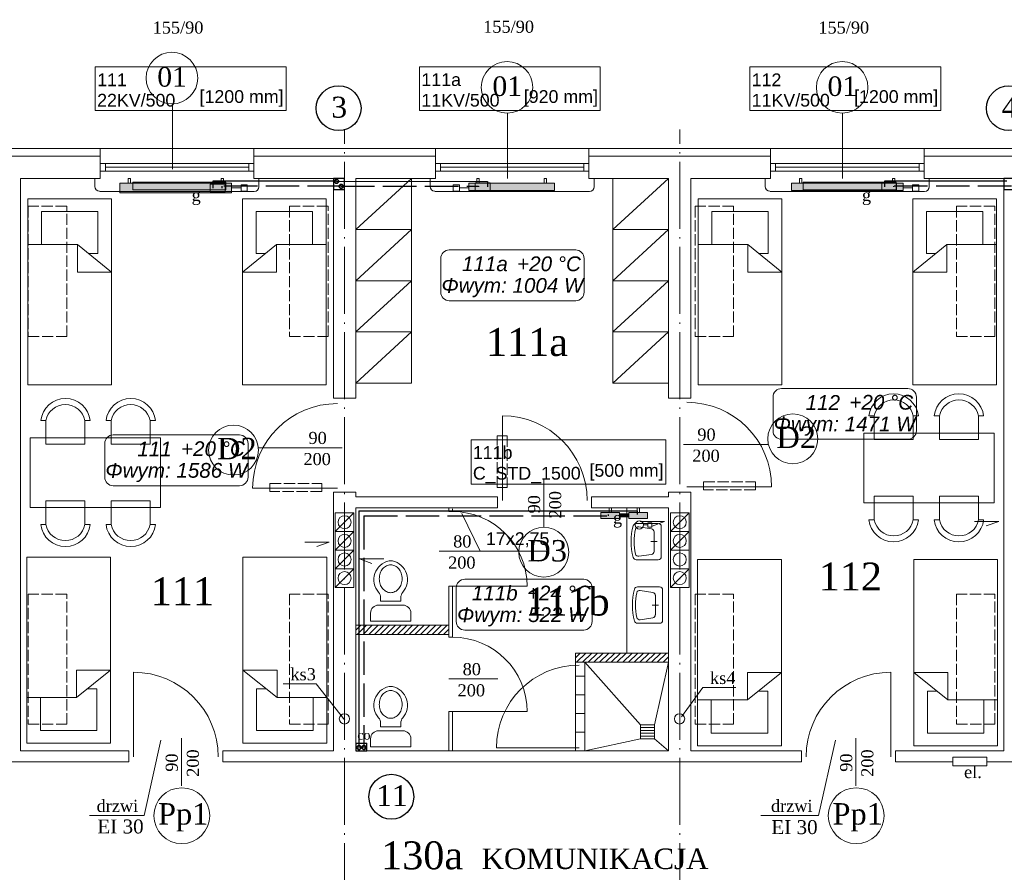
# Model space of a CAD drawing. Extents: x 30119 to 43932, y 4093 to 9351.
# Tile 5 of 12: x 35115 to 36173, y 5185 to 6102. Entities that reach past the tile are written whole.
import ezdxf
from ezdxf.enums import TextEntityAlignment as Align
from ezdxf.lldxf.tags import DXFTag

# ---------------------------------------------------------------- set-up
doc = ezdxf.new("R2010")
doc.units = 0
doc.header["$MEASUREMENT"] = 0
doc.linetypes.add('ACAD_ISO02W100', pattern=[15, 12, -3])
doc.linetypes.add('ACAD_ISO04W100', pattern=[30.5, 24, -3, 0.5, -3])
doc.layers.get('0').update_dxf_attribs({"color": 8, "linetype": 'CONTINUOUS', "lineweight": 9})
doc.layers.add('#co', color=8, linetype='ACAD_ISO04W100')
for name, color, linetype, lineweight in [('#SZACHT', 4, 'CONTINUOUS', 30), ('#woda opis', 7, 'CONTINUOUS', 35), ('CIENKIE', 8, 'CONTINUOUS', 9), ('IS_Armatura_podłączeniowa_grz._dolnozas.', 7, 'SOLID', 18), ('IS_Armatura_Therm', 7, 'SOLID', 18), ('IS_Grzejniki_Plan_rzut', 7, 'SOLID', 18), ('IS_podkład', 8, 'CONTINUOUS', 9), ('IS_powrot', 5, 'ACAD_ISO02W100', 25), ('IS_Text_Konstrukcji', 7, 'CONTINUOUS', 18), ('IS_Text_Odbiornikow_Therm', 7, 'CONTINUOUS', 18), ('IS_zasilanie', 1, 'SOLID', 25), ('NAPIS', 8, 'CONTINUOUS', 9), ('OSIE', 8, 'ACAD_ISO04W100', 9), ('PRZERYW', 8, 'ACAD_ISO02W100', 9), ('SCIANY', 8, 'CONTINUOUS', 9), ('urzadzenia', 8, 'CONTINUOUS', 9), ('URZĄDZENIA', 8, 'CONTINUOUS', 9)]:
    doc.layers.add(name, color=color, linetype=linetype, lineweight=lineweight)
doc.styles.add('NEWROMAN', font='times.ttf')
doc.styles.get("Standard").update_dxf_attribs({"font": 'arial.ttf'})
tags = doc.linetypes.add('SOLID', pattern=[10, 10, 0]).pattern_tags.tags
tags[6:7] = [DXFTag(74, 4), DXFTag(75, 0), DXFTag(340, '0'), DXFTag(46, 0.0), DXFTag(50, 0.0), DXFTag(44, 0.0), DXFTag(45, 0.0)]
tags[4:5] = [DXFTag(74, 4), DXFTag(75, 0), DXFTag(340, '0'), DXFTag(46, 0.0), DXFTag(50, 0.0), DXFTag(44, 0.0), DXFTag(45, 0.0)]

# ---------------------------------------------------------------- blocks, each defined once
blk = doc.blocks.new('A$C783649DA')
at = {"layer": 'CIENKIE', "ltscale": 3}
for p, q in [((-2481.4, 382), (-2516.8, 382)), ((-2450.5, 342.9), (-2481.4, 382)), ((-2066.1, 378), (-2088.9, 346.3)), ((-2030.7, 378), (-2066.1, 378))]:
    blk.add_line(p, q, dxfattribs=at)
for centre in [(-2451.1, 344.2), (-2091.1, 344.2)]:
    blk.add_circle(centre, 5.5, dxfattribs=at)
at = {"layer": 'NAPIS', "lineweight": 25, "ltscale": 3, "style": 'NEWROMAN'}
for s, p in [('ks3', (-2509.1, 385.7)), ('ks4', (-2058.4, 381.7))]:
    blk.add_text(s, height=13, dxfattribs=at).set_placement(p)
blk = doc.blocks.new('R056')
for p, q in [((-0.332, 0.998), (0.335, 0.998)), ((-0.332, 0.865), (-0.332, 0.998)), ((0.335, 0.998), (0.335, 0.865)), ((0.201, 0.732), (-0.199, 0.732)), ((-0.165, 0.67), (0.001, 0.67)), ((-0.165, 0.67), (-0.165, 0.607)), ((0.168, 0.67), (0.001, 0.67)), ((0.168, 0.67), (0.168, 0.607))]:
    blk.add_line(p, q)
blk.add_lwpolyline([(0.001, 0.067, 0.117514), (0.071, 0.083, 0.104443), (0.135, 0.134, 0.090071), (0.175, 0.207, 0.08201), (0.19, 0.297, 0.08201), (0.175, 0.387, 0.090071), (0.135, 0.459, 0.104443), (0.071, 0.51, 0.117514), (0.001, 0.527, 0.117514), (-0.069, 0.51, 0.104443), (-0.132, 0.459, 0.090071), (-0.172, 0.387, 0.08201), (-0.187, 0.297, 0.08201), (-0.172, 0.207, 0.090071), (-0.132, 0.134, 0.104443), (-0.069, 0.083, 0.117514)], format="xyb", close=True)
for centre, radius, start, end in [((-0.199, 0.865), 0.133, 180, 270), ((0.201, 0.865), 0.133, 270, 0), ((0.038, 0.311), 0.315, 138.639, 258.4219), ((-0.299, 0.607), 0.133, 318.639, 0), ((-0.035, 0.311), 0.315, 281.5781, 41.361), ((0.301, 0.607), 0.133, 180, 221.361), ((0.001, 0.133), 0.133, 258.4219, 281.5781)]:
    blk.add_arc(centre, radius, start, end)
blk = doc.blocks.new('R053')
for p, q in [((0, 0.608), (0, 0)), ((0.917, 0.692), (0.083, 0.692)), ((0.5, 0.575), (0.5, 0.408)), ((1, 0), (1, 0.608)), ((0.095, 0.075), (0.149, 0.421)), ((0.769, 0.492), (0.231, 0.492)), ((0.905, 0.075), (0.851, 0.421))]:
    blk.add_line(p, q)
for centre, radius, start, end in [((0.083, 0.608), 0.0833, 90, 180), ((0.917, 0.608), 0.0833, 0, 90), ((0.231, 0.408), 0.0833, 90, 171.1953), ((0.769, 0.408), 0.0833, 8.8047, 90), ((0.083, 0), 0.0833, 180, 254.047), ((0.177, 0.062), 0.0833, 171.1953, 256.9798), ((0.823, 0.062), 0.0833, 283.0202, 8.8047), ((0.5, 1.458), 1.599, 254.047, 285.953), ((0.5, 1.458), 1.516, 256.9798, 283.0202), ((0.917, 0), 0.0833, 285.953, 0)]:
    blk.add_arc(centre, radius, start, end)
blk = doc.blocks.new('E3')
at = {"layer": 'urzadzenia', "ltscale": 3}
h = blk.add_hatch(dxfattribs=at)
h.set_pattern_fill('ANSI31', color=256, scale=35, style=0)
h.set_pattern_definition([(45, (-25814.2815, -10257.614), (-3.0935922, 3.0935922), [])])
h.paths.add_polyline_path([(387, -480), (387, -490), (487, -490), (487, -480)])
at = {"layer": 'URZĄDZENIA', "ltscale": 3}
h = blk.add_hatch(dxfattribs=at)
h.set_pattern_fill('ANSI31', color=256, scale=35, style=0)
h.set_pattern_definition([(45, (-26095.333, -2247.416), (-3.0935922, 3.0935922), [])])
h.paths.add_polyline_path([(623, -510), (623, -520), (723, -520), (723, -510)])
at = {"layer": 'CIENKIE', "color": 8, "ltscale": 3}
for p, q in [((190, 10), (190, 80.1)), ((550, 0), (550, 70.1)), ((910, 0), (910, 70.1)), ((110, 32), (280, 32)), ((470, 32), (640, 32)), ((830, 32), (1000, 32)), ((-82.5, 24), (112.5, 24)), ((277.5, 24), (472.5, 24)), ((637.5, 24), (832.5, 24)), ((997.5, 24), (1192.5, 24)), ((112.5, 15.9), (277.5, 15.9)), ((118, 15.9), (118, 7.9)), ((118, 11.9), (272, 11.9)), ((272, 15.9), (272, 7.9)), ((472.5, 15.9), (637.5, 15.9)), ((478, 15.9), (478, 7.9)), ((478, 11.9), (632, 11.9)), ((632, 15.9), (632, 7.9)), ((832.5, 15.9), (997.5, 15.9)), ((838, 15.9), (838, 7.9)), ((838, 11.9), (992, 11.9)), ((992, 15.9), (992, 7.9)), ((106.8, 0.4), (106.8, -8.6)), ((112.5, 7.9), (277.5, 7.9)), ((283, 0), (283, -9)), ((466.8, 0.4), (466.8, -8.6)), ((472.5, 7.9), (637.5, 7.9)), ((643, 0), (643, -9)), ((826.8, 0.4), (826.8, -8.6)), ((832.5, 7.9), (997.5, 7.9)), ((1003, 0), (1003, -9)), ((278, -14), (112, -14)), ((638, -14), (472, -14)), ((998, -14), (832, -14)), ((544.5, -346.1), (544.5, -255.1)), ((282.3, -289.5), (372.4, -289.5)), ((738.9, -285.9), (830.3, -285.9)), ((589, -375), (589, -323.8)), ((367.2, -333), (276.2, -333)), ((742.7, -331.6), (833.7, -331.6)), ((365, -379.5), (385, -359.5)), ((725, -379.5), (745, -359.5)), ((692.6, -368.8), (718.7, -368.8)), ((718.7, -368.8), (705.3, -373.7)), ((1051.6, -368.5), (1077.7, -368.5)), ((1077.7, -368.5), (1064.3, -373.5)), ((365, -399.5), (385, -379.5)), ((725, -399.5), (745, -379.5)), ((332.3, -390.8), (358.4, -390.8)), ((358.4, -390.8), (345, -395.7)), ((365, -419.5), (385, -399.5)), ((476.5, -400.7), (529.4, -400.7)), ((417, -408.8), (391, -408.8)), ((391, -408.8), (404.4, -413.8)), ((365, -439.5), (385, -419.5)), ((725, -439.5), (745, -419.5)), ((148.3, -621.7), (148.3, -530.7)), ((486.8, -537.9), (539.7, -537.9)), ((961.7, -621.7), (961.7, -530.7)), ((199.9, -652.7), (199.9, -601.4)), ((924.3, -652.7), (924.3, -601.4)), ((159.6, -684.5), (177.7, -603.7)), ((387, -607), (399, -607)), ((884.1, -684.5), (902.2, -603.7)), ((159.6, -684.5), (100.8, -684.5)), ((884.1, -684.5), (822.1, -684.5))]:
    blk.add_line(p, q, dxfattribs=at)
at = {"layer": 'CIENKIE', "color": 8}
blk.add_line((399, -607), (399, -615), dxfattribs=at)
at = {"layer": 'CIENKIE'}
blk.add_lwpolyline([(1028.3, -621.8), (1064.8, -621.8), (1064.8, -631.2), (1028.3, -631.2)], close=True, dxfattribs=at)
at = {"layer": 'CIENKIE', "ltscale": 3}
for centre, radius in [((189.5, 107.8), 27.7), ((549.5, 97.8), 27.7), ((909.5, 97.8), 27.7), ((856.4, -279.8), 26.8), ((255.6, -291.9), 26.8), ((588.9, -401.7), 26.8), ((390.5, -611.2), 2), ((395.3, -611.2), 2), ((200.1, -684.8), 30), ((924.6, -684.8), 30)]:
    blk.add_circle(centre, radius, dxfattribs=at)
at = {"layer": 'CIENKIE'}
for centre in [(375, -369.5), (735, -369.5), (375, -389.5), (735, -389.5), (375, -409.5), (735, -409.5), (375, -429.5), (735, -429.5)]:
    blk.add_circle(centre, 7, dxfattribs=at)
at = {"layer": 'CIENKIE', "ltscale": 3}
for centre, radius, start, end in [((111.8, -8.6), 5, 180, 270), ((278, -9), 5, 270, 0), ((471.8, -8.6), 5, 180, 270), ((638, -9), 5, 270, 0), ((831.8, -8.6), 5, 180, 270), ((998, -9), 5, 270, 0), ((367.2, -333), 91, 90, 180), ((742.7, -331.6), 91, 0, 90), ((544.5, -346.1), 91, 0, 90), ((148.3, -621.7), 91, 0, 90), ((961.7, -621.7), 91, 90, 180)]:
    blk.add_arc(centre, radius, start, end, dxfattribs=at)
at = {"layer": 'OSIE', "ltscale": 3}
for p, q in [((375, -1701.2), (375, 52.5)), ((735, -1701.2), (735, 52.5))]:
    blk.add_line(p, q, dxfattribs=at)
at = {"layer": 'PRZERYW'}
for points in [[(76.5, -30), (35, -30), (35, -170), (76.5, -170)], [(357.3, -30), (315.8, -30), (315.8, -170), (357.3, -170)], [(792.9, -30), (751.4, -30), (751.4, -170), (792.9, -170)], [(1073.6, -30), (1032.1, -30), (1032.1, -170), (1073.6, -170)], [(538.8, -276.5), (549.7, -276.5), (549.7, -332), (538.8, -332)], [(760.6, -326.2), (816.2, -326.2), (816.2, -334.7), (760.6, -334.7)], [(294.8, -328), (350.4, -328), (350.4, -336.6), (294.8, -336.6)], [(76.5, -446.6), (35, -446.6), (35, -586.6), (76.5, -586.6)], [(357.3, -446.6), (315.8, -446.6), (315.8, -586.6), (357.3, -586.6)], [(792.9, -446.6), (751.4, -446.6), (751.4, -586.6), (792.9, -586.6)], [(1073.6, -446.6), (1032.1, -446.6), (1032.1, -586.6), (1073.6, -586.6)]]:
    blk.add_lwpolyline(points, close=True, dxfattribs=at)
at = {"layer": 'SCIANY', "ltscale": 3}
for p, q in [((-82.5, 32), (112.5, 32)), ((-80, 32), (110, 32)), ((112.5, 32), (112.5, 0)), ((277.5, 32), (277.5, 0)), ((277.5, 32), (472.5, 32)), ((472.5, 32), (472.5, 0)), ((637.5, 32), (637.5, 0)), ((640, 32), (830, 32)), ((832.5, 32), (832.5, 0)), ((997.5, 32), (997.5, 0)), ((1000, 32), (1192.5, 32)), ((27, 0), (112.5, 0)), ((277.5, 0), (363, 0)), ((387, 0), (472.5, 0)), ((637.5, 0), (723, 0)), ((747, 0), (832.5, 0)), ((1000, 0), (1083, 0)), ((387, -236), (363, -236)), ((723, -236), (747, -236)), ((387, -337), (363, -337)), ((747, -337), (723, -337)), ((539.3, -342), (387, -342)), ((539.3, -354), (539.3, -342)), ((723, -342), (640.3, -342)), ((640.3, -354), (640.3, -342)), ((539.3, -354), (387, -354)), ((723, -354), (640.3, -354)), ((387, -480), (487, -480)), ((387, -490), (487, -490)), ((623, -510), (723, -510)), ((623, -520), (723, -520)), ((27, -615), (143.3, -615)), ((143.3, -615), (143.3, -627)), ((244.3, -615), (363, -615)), ((244.3, -615), (244.3, -627)), ((387, -615), (723, -615)), ((747, -615), (865.7, -615)), ((865.7, -615), (865.7, -627)), ((966.7, -615), (1083, -615)), ((966.7, -615), (966.7, -627)), ((-12, -627), (143.3, -627)), ((244.3, -627), (865.7, -627)), ((966.7, -627), (1028.3, -627)), ((1064.8, -627), (1223.3, -627))]:
    blk.add_line(p, q, dxfattribs=at)
at = {"layer": 'SCIANY'}
for p, q in [((27, -615), (27, 0)), ((363, -236), (363, 0)), ((387, -236), (387, 0)), ((723, -236), (723, 0)), ((747, -236), (747, 0)), ((1083, -615), (1083, 0)), ((363, -615), (363, -337)), ((387, -342), (387, -337)), ((723, -342), (723, -337)), ((747, -615), (747, -337)), ((387, -615), (387, -354)), ((723, -615), (723, -354)), ((487, -490), (487, -480)), ((623, -520), (623, -510))]:
    blk.add_line(p, q, dxfattribs=at)
at = {"layer": 'urzadzenia', "ltscale": 3}
for p, q in [((387, -55), (447, 0)), ((663, -55), (723, 0)), ((124.7, -22), (34.7, -22)), ((265.3, -22), (355.3, -22)), ((844.7, -22), (754.7, -22)), ((985.3, -22), (1075.3, -22)), ((110.1, -35.5), (49.4, -35.5)), ((279.9, -35.5), (340.6, -35.5)), ((830.1, -35.5), (769.4, -35.5)), ((999.9, -35.5), (1060.6, -35.5)), ((387, -55), (447, -55)), ((387, -110), (447, -55)), ((663, -55), (723, -55)), ((663, -110), (723, -55)), ((88.1, -71.2), (34.7, -71.2)), ((88.1, -71.2), (88.1, -100.7)), ((124.7, -100.7), (88.1, -71.2)), ((265.3, -100.7), (301.9, -71.2)), ((301.9, -71.2), (301.9, -100.7)), ((301.9, -71.2), (355.3, -71.2)), ((808.1, -71.2), (754.7, -71.2)), ((844.7, -100.7), (808.1, -71.2)), ((808.1, -71.2), (808.1, -100.7)), ((985.3, -100.7), (1021.9, -71.2)), ((1021.9, -71.2), (1075.3, -71.2)), ((1021.9, -71.2), (1021.9, -100.7)), ((110.1, -80.6), (99.7, -80.6)), ((279.9, -80.6), (290.3, -80.6)), ((830.1, -80.6), (819.7, -80.6)), ((999.9, -80.6), (1010.3, -80.6)), ((124.7, -100.7), (88.1, -100.7)), ((265.3, -100.7), (301.9, -100.7)), ((844.7, -100.7), (808.1, -100.7)), ((985.3, -100.7), (1021.9, -100.7)), ((387, -110), (447, -110)), ((387, -165), (447, -110)), ((663, -110), (723, -110)), ((663, -165), (723, -110)), ((387, -165), (447, -165)), ((387, -220), (447, -165)), ((663, -165), (723, -165)), ((663, -220), (723, -165)), ((124.7, -222), (34.7, -222)), ((265.3, -222), (355.3, -222)), ((387, -220), (447, -220)), ((663, -220), (723, -220)), ((844.7, -222), (754.7, -222)), ((985.3, -222), (1075.3, -222)), ((932.9, -273.6), (932.9, -348.6)), ((932.9, -273.6), (1072.9, -273.6)), ((1072.9, -273.6), (1072.9, -348.6)), ((37.1, -278.6), (37.1, -353.6)), ((177.1, -278.6), (37.1, -278.6)), ((177.1, -278.6), (177.1, -353.6)), ((932.9, -348.6), (1072.9, -348.6)), ((177.1, -353.6), (37.1, -353.6)), ((365, -359.5), (365, -439.5)), ((385, -359.5), (385, -439.5)), ((487, -358), (491, -358)), ((725, -359.5), (725, -439.5)), ((745, -359.5), (745, -439.5)), ((123.7, -406.9), (33.7, -406.9)), ((265.8, -406.9), (355.8, -406.9)), ((844.2, -409.6), (754.2, -409.6)), ((986.3, -409.6), (1076.3, -409.6)), ((487, -438), (491, -438)), ((487, -438), (571, -438)), ((487, -493), (491, -493)), ((123.7, -528.3), (87.1, -528.3)), ((123.7, -528.3), (87.1, -557.7)), ((87.1, -557.7), (87.1, -528.3)), ((265.8, -528.3), (302.4, -528.3)), ((265.8, -528.3), (302.4, -557.7)), ((302.4, -557.7), (302.4, -528.3)), ((623, -535), (633, -535)), ((844.2, -530.9), (807.6, -530.9)), ((844.2, -530.9), (807.6, -560.3)), ((807.6, -560.3), (807.6, -530.9)), ((986.3, -530.9), (1022.9, -530.9)), ((986.3, -530.9), (1022.9, -560.3)), ((1022.9, -560.3), (1022.9, -530.9)), ((109, -548.4), (98.7, -548.4)), ((280.5, -548.4), (290.8, -548.4)), ((87.1, -557.7), (33.7, -557.7)), ((302.4, -557.7), (355.8, -557.7)), ((623, -555), (633, -555)), ((807.6, -560.3), (754.2, -560.3)), ((829.5, -551), (819.2, -551)), ((1001, -551), (1011.3, -551)), ((1022.9, -560.3), (1076.3, -560.3)), ((487, -573), (571, -573)), ((487, -573), (491, -573)), ((623, -575), (633, -575)), ((692.8, -587.2), (707.8, -587.2)), ((692.8, -602.2), (692.8, -587.2)), ((692.8, -590.2), (707.8, -590.2)), ((707.8, -602.2), (707.8, -587.2)), ((109, -593.4), (48.3, -593.4)), ((280.5, -593.4), (341.2, -593.4)), ((623, -595), (633, -595)), ((692.8, -593.2), (707.8, -593.2)), ((692.8, -596.2), (707.8, -596.2)), ((692.8, -599.2), (707.8, -599.2)), ((692.8, -602.2), (707.8, -602.2)), ((829.5, -596.1), (768.8, -596.1)), ((1001, -596.1), (1061.7, -596.1)), ((123.7, -606.9), (33.7, -606.9)), ((265.8, -606.9), (355.8, -606.9)), ((538, -612), (627, -612)), ((844.2, -609.6), (754.2, -609.6)), ((986.3, -609.6), (1076.3, -609.6))]:
    blk.add_line(p, q, dxfattribs=at)
at = {"layer": 'urzadzenia'}
for p, q in [((447, 0), (447, -220)), ((663, 0), (663, -220)), ((34.7, -22), (34.7, -222)), ((124.7, -22), (124.7, -222)), ((265.3, -22), (265.3, -222)), ((355.3, -22), (355.3, -222)), ((754.7, -22), (754.7, -222)), ((844.7, -22), (844.7, -222)), ((985.3, -22), (985.3, -222)), ((1075.3, -22), (1075.3, -222)), ((49.4, -35.5), (49.4, -71.2)), ((110.1, -35.5), (110.1, -80.6)), ((110.1, -35.5), (110.1, -80.6)), ((279.9, -35.5), (279.9, -80.6)), ((279.9, -35.5), (279.9, -80.6)), ((340.6, -35.5), (340.6, -71.2)), ((769.4, -35.5), (769.4, -71.2)), ((830.1, -35.5), (830.1, -80.6)), ((830.1, -35.5), (830.1, -80.6)), ((999.9, -35.5), (999.9, -80.6)), ((999.9, -35.5), (999.9, -80.6)), ((1060.6, -35.5), (1060.6, -71.2)), ((365, -359.5), (385, -359.5)), ((487, -354), (487, -358)), ((491, -355), (491, -358)), ((678, -354), (678, -510)), ((725, -359.5), (745, -359.5)), ((365, -379.5), (385, -379.5)), ((725, -379.5), (745, -379.5)), ((365, -399.5), (385, -399.5)), ((725, -399.5), (745, -399.5)), ((33.7, -606.9), (33.7, -406.9)), ((123.7, -606.9), (123.7, -406.9)), ((265.8, -606.9), (265.8, -406.9)), ((355.8, -606.9), (355.8, -406.9)), ((754.2, -609.6), (754.2, -409.6)), ((844.2, -609.6), (844.2, -409.6)), ((986.3, -609.6), (986.3, -409.6)), ((1076.3, -609.6), (1076.3, -409.6)), ((365, -419.5), (385, -419.5)), ((725, -419.5), (745, -419.5)), ((365, -439.5), (385, -439.5)), ((487, -438), (487, -480)), ((491, -438), (491, -493)), ((725, -439.5), (745, -439.5)), ((487, -490), (487, -493)), ((109, -593.4), (109, -548.4)), ((109, -593.4), (109, -548.4)), ((280.5, -593.4), (280.5, -548.4)), ((280.5, -593.4), (280.5, -548.4)), ((48.3, -593.4), (48.3, -557.7)), ((341.2, -593.4), (341.2, -557.7)), ((768.8, -596.1), (768.8, -560.3)), ((829.5, -596.1), (829.5, -551)), ((829.5, -596.1), (829.5, -551)), ((1001, -596.1), (1001, -551)), ((1061.7, -596.1), (1061.7, -560.3)), ((487, -573), (487, -615)), ((491, -573), (491, -615))]:
    blk.add_line(p, q, dxfattribs=at)
for points in [[(147.4, -4.2), (247.4, -4.2), (247.4, -12.2), (147.4, -12.2)], [(867.4, -4.2), (967.4, -4.2), (967.4, -12.2), (867.4, -12.2)]]:
    blk.add_lwpolyline(points, close=True, dxfattribs=at)
at = {"layer": 'URZĄDZENIA', "ltscale": 3}
for p, q in [((997.5, 0), (1003, 0)), ((623, -520), (623, -615)), ((633, -520), (633, -615)), ((692.8, -587.2), (633, -520)), ((707.8, -587.2), (723, -520)), ((692.8, -602.2), (633, -615)), ((707.8, -602.2), (723, -615))]:
    blk.add_line(p, q, dxfattribs=at)
at = {"layer": 'URZĄDZENIA'}
for points in [[(985.9, -255.3), (991.3, -255.3, 0.895014), (938.2, -255.3), (943.9, -255.3, -0.825539), (985.8, -255.3), (985.8, -280.6), (943.9, -280.6), (943.9, -255.3)], [(1056, -255.3), (1061.4, -255.3, 0.895014), (1008.3, -255.3), (1014, -255.3, -0.825539), (1055.9, -255.3), (1055.9, -280.6), (1014, -280.6), (1014, -255.3)], [(54, -260.3), (48.6, -260.3, -0.895014), (101.7, -260.3), (96, -260.3, 0.825539), (54.1, -260.3), (54.1, -285.6), (96, -285.6), (96, -260.3)], [(124.1, -260.3), (118.7, -260.3, -0.895014), (171.8, -260.3), (166.1, -260.3, 0.825539), (124.2, -260.3), (124.2, -285.6), (166.1, -285.6), (166.1, -260.3)], [(54, -371.9), (48.6, -371.9, 0.895014), (101.7, -371.9), (96, -371.9, -0.825539), (54.1, -371.9), (54.1, -346.6), (96, -346.6), (96, -371.9)], [(124.1, -371.9), (118.7, -371.9, 0.895014), (171.8, -371.9), (166.1, -371.9, -0.825539), (124.2, -371.9), (124.2, -346.6), (166.1, -346.6), (166.1, -371.9)], [(985.9, -366.9), (991.3, -366.9, -0.895014), (938.2, -366.9), (943.9, -366.9, 0.825539), (985.8, -366.9), (985.8, -341.6), (943.9, -341.6), (943.9, -366.9)], [(1056, -366.9), (1061.4, -366.9, -0.895014), (1008.3, -366.9), (1014, -366.9, 0.825539), (1055.9, -366.9), (1055.9, -341.6), (1014, -341.6), (1014, -366.9)]]:
    blk.add_lwpolyline(points, format="xyb", dxfattribs=at)
at = {"layer": 'URZĄDZENIA', "ltscale": 3}
for centre, radius, start, end in [((491, -438), 80, 0, 90), ((491, -573), 80, 0, 90), ((627, -612), 89, 90, 180)]:
    blk.add_arc(centre, radius, start, end, dxfattribs=at)
at = {"layer": 'urzadzenia', "ltscale": 3}
blk.add_blockref('A$C783649DA', (2825.9, -925), dxfattribs=at)
at = {"layer": 'URZĄDZENIA', "lineweight": 25, "ltscale": 3}
for name, p, xscale, yscale, zscale, rotation in [('R053', (688.2, -409.8), -39, 39, 39, 270.0000000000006), ('R056', (424.6, -410.9), 65, 65, 65, 180.0000000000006), ('R053', (689.6, -478), -39, 39, 39, 270.0000000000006), ('R056', (424.6, -545.9), 65, 65, 65, 180.0000000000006)]:
    blk.add_blockref(name, p, dxfattribs=dict(at, xscale=xscale, yscale=yscale, zscale=zscale, rotation=rotation))
at = {"layer": 'NAPIS', "lineweight": 25, "ltscale": 3, "style": 'NEWROMAN'}
for s, height, p in [('155/90', 13, (168.8, 155.6)), ('155/90', 13, (523.9, 156.5)), ('155/90', 13, (883.9, 155.6)), ('01', 21, (173.8, 98.6)), ('01', 21, (533.8, 88.6)), ('01', 21, (893.8, 88.6)), ('g', 13, (210.7, -24.4)), ('g', 13, (930.7, -24.4)), ('111a', 30, (526.9, -190.8)), ('90', 13, (336.2, -285.4)), ('90', 13, (753.9, -281.8)), ('D2', 23, (838.9, -289.7)), ('D2', 23, (238.1, -301.8)), ('200', 13, (330.8, -308.1)), ('200', 13, (748.5, -304.5)), ('g', 13, (663.3, -371)), ('80', 13, (491.6, -396.6)), ('D3', 23, (571.4, -411.6)), ('200', 13, (486.2, -419.3)), ('112', 30, (884.3, -442.8)), ('111', 30, (166.8, -458.7)), ('111b', 30, (569.1, -469.7)), ('80', 13, (501.8, -533.9)), ('200', 13, (496.4, -556.6)), ('co', 10, (388.6, -603)), ('el.', 13, (1040.4, -644.4)), ('drzwi  ', 13, (108.6, -680.8)), ('Pp1', 23, (174.6, -694.3)), ('drzwi  ', 13, (833, -680.8)), ('Pp1', 23, (899.1, -694.3)), ('  EI 30', 15, (98.1, -703.9)), ('  EI 30', 15, (822.1, -704.6)), ('130a', 30, (414.2, -742.4)), ('KOMUNIKACJA', 22, (522.2, -742.1))]:
    blk.add_text(s, height=height, dxfattribs=at).set_placement(p)
for s, p in [('200', (607.7, -365.4)), ('90', (585, -360)), ('90', (195.8, -637.6)), ('200', (218.5, -643)), ('90', (920.3, -637.6)), ('200', (943, -643))]:
    blk.add_text(s, height=13, rotation=90, dxfattribs=at).set_placement(p)

msp = doc.modelspace()

# ---------------------------------------------------------------- hatches: boundary and pattern name
at = {"layer": 'IS_Grzejniki_Plan_rzut'}
for points in [[(35342.8, 5926.1), (35222.8, 5926.1), (35222.8, 5915.6), (35342.8, 5915.6)], [(35597.6, 5926.1), (35689.6, 5926.1), (35689.6, 5918.1), (35597.6, 5918.1)], [(36064.2, 5926.1), (35944.2, 5926.1), (35944.2, 5918.1), (36064.2, 5918.1)], [(35739.6, 5572.1), (35759.6, 5572.1), (35759.6, 5565.7), (35739.6, 5565.7)], [(35769.6, 5570.5), (35759.6, 5570.5), (35759.6, 5567.3), (35769.6, 5567.3)], [(35789.6, 5572.1), (35769.6, 5572.1), (35769.6, 5565.7), (35789.6, 5565.7)]]:
    msp.add_hatch(color=8, dxfattribs=at).paths.add_polyline_path(points)

# ---------------------------------------------------------------- linework, layer by layer
at = {"layer": '#co', "color": 1, "lineweight": 35, "ltscale": 3}
for centre in [(35455.6, 5928), (35479.6, 5319.5)]:
    msp.add_circle(centre, 2.1, dxfattribs=at)
at = {"layer": '#co', "color": 5, "lineweight": 35, "ltscale": 3}
for centre in [(35460.5, 5922.6), (35485, 5319.6)]:
    msp.add_circle(centre, 2.1, dxfattribs=at)
at = {"layer": '#SZACHT', "lineweight": 25, "ltscale": 3}
for points in [[(35452.2, 5919.1), (35464.2, 5919.1), (35464.2, 5931.1), (35452.2, 5931.1)], [(36172.2, 5919.1), (36184.2, 5919.1), (36184.2, 5931.1), (36172.2, 5931.1)], [(35476.2, 5316.1), (35488.2, 5316.1), (35488.2, 5323.9), (35476.2, 5323.9)]]:
    msp.add_lwpolyline(points, close=True, dxfattribs=at)
at = {"layer": '#woda opis', "lineweight": 25, "ltscale": 3}
for centre in [(35457.8, 6006.5), (36177.8, 6006.5), (35514.4, 5266.7)]:
    msp.add_circle(centre, 24.1, dxfattribs=at)
at = {"layer": 'IS_Armatura_podłączeniowa_grz._dolnozas.'}
for p, q in [((35335.8, 5924.8), (35319.8, 5924.8)), ((35319.8, 5924.8), (35319.8, 5916.8)), ((35335.8, 5916.8), (35335.8, 5924.8)), ((35604.6, 5926.2), (35620.6, 5926.2)), ((35604.6, 5918.2), (35604.6, 5926.2)), ((35620.6, 5926.2), (35620.6, 5918.2)), ((36057.2, 5926.2), (36041.2, 5926.2)), ((36041.2, 5926.2), (36041.2, 5918.2)), ((36057.2, 5918.2), (36057.2, 5926.2)), ((35319.8, 5916.8), (35335.8, 5916.8)), ((35620.6, 5918.2), (35604.6, 5918.2)), ((36041.2, 5918.2), (36057.2, 5918.2))]:
    msp.add_line(p, q, dxfattribs=at)
at = {"layer": 'IS_Armatura_Therm'}
for p, q in [((35359.7, 5924.2), (35353, 5924.2)), ((35353, 5924.2), (35353, 5917.5)), ((35359.7, 5917.5), (35359.7, 5924.2)), ((35580.8, 5917.5), (35580.8, 5924.2)), ((35580.8, 5924.2), (35587.5, 5924.2)), ((35587.5, 5924.2), (35587.5, 5917.5)), ((36081.1, 5924.2), (36074.3, 5924.2)), ((36074.3, 5924.2), (36074.3, 5917.5)), ((36081.1, 5917.5), (36081.1, 5924.2)), ((35342.8, 5920.8), (35353, 5920.8)), ((35353, 5917.5), (35359.7, 5917.5)), ((35587.5, 5917.5), (35580.8, 5917.5)), ((35597.6, 5920.8), (35587.5, 5920.8)), ((36064.2, 5920.8), (36074.3, 5920.8)), ((36074.3, 5917.5), (36081.1, 5917.5))]:
    msp.add_line(p, q, dxfattribs=at)
at = {"layer": 'IS_Armatura_Therm', "ltscale": 10}
for p, q in [((35785.3, 5558.7), (35789.8, 5558.7)), ((35794.3, 5561), (35789.8, 5561)), ((35789.8, 5561), (35789.8, 5556.5)), ((35789.8, 5556.5), (35794.3, 5556.5)), ((35794.3, 5556.5), (35794.3, 5561))]:
    msp.add_line(p, q, dxfattribs=at)
msp.add_ellipse((35780.8, 5558.7), major_axis=(0, 4.5), ratio=1, dxfattribs=at)
at = {"layer": 'IS_Grzejniki_Plan_rzut'}
for p, q in [((35342.8, 5926.1), (35222.8, 5926.1)), ((35222.8, 5926.1), (35222.8, 5915.6)), ((35231.6, 5926.1), (35231.6, 5931.1)), ((35231.6, 5931.1), (35234.1, 5931.1)), ((35234.1, 5931.1), (35234.1, 5926.1)), ((35334.1, 5931.1), (35331.6, 5931.1)), ((35331.6, 5931.1), (35331.6, 5926.1)), ((35334.1, 5926.1), (35334.1, 5931.1)), ((35342.8, 5915.6), (35342.8, 5926.1)), ((35597.6, 5926.1), (35689.6, 5926.1)), ((35597.6, 5918.1), (35597.6, 5926.1)), ((35606.4, 5926.1), (35606.4, 5931.1)), ((35606.4, 5931.1), (35608.9, 5931.1)), ((35608.9, 5931.1), (35608.9, 5926.1)), ((35680.9, 5931.1), (35678.4, 5931.1)), ((35678.4, 5931.1), (35678.4, 5926.1)), ((35680.9, 5926.1), (35680.9, 5931.1)), ((35689.6, 5926.1), (35689.6, 5918.1)), ((36064.2, 5926.1), (35944.2, 5926.1)), ((35944.2, 5926.1), (35944.2, 5918.1)), ((35952.9, 5926.1), (35952.9, 5931.1)), ((35952.9, 5931.1), (35955.4, 5931.1)), ((35955.4, 5931.1), (35955.4, 5926.1)), ((36055.4, 5931.1), (36052.9, 5931.1)), ((36052.9, 5931.1), (36052.9, 5926.1)), ((36055.4, 5926.1), (36055.4, 5931.1)), ((36064.2, 5918.1), (36064.2, 5926.1)), ((35222.8, 5915.6), (35342.8, 5915.6)), ((35689.6, 5918.1), (35597.6, 5918.1)), ((35944.2, 5918.1), (36064.2, 5918.1)), ((35748.4, 5572.1), (35748.4, 5577.1)), ((35748.4, 5577.1), (35750.9, 5577.1)), ((35750.9, 5577.1), (35750.9, 5572.1)), ((35780.9, 5577.1), (35778.4, 5577.1)), ((35778.4, 5577.1), (35778.4, 5572.1)), ((35780.9, 5572.1), (35780.9, 5577.1)), ((35739.6, 5572.1), (35759.6, 5572.1)), ((35739.6, 5565.7), (35739.6, 5572.1)), ((35759.6, 5565.7), (35739.6, 5565.7)), ((35759.6, 5572.1), (35759.6, 5565.7)), ((35769.6, 5570.5), (35759.6, 5570.5)), ((35759.6, 5570.5), (35759.6, 5567.3)), ((35759.6, 5567.3), (35769.6, 5567.3)), ((35789.6, 5572.1), (35769.6, 5572.1)), ((35769.6, 5572.1), (35769.6, 5565.7)), ((35769.6, 5567.3), (35769.6, 5570.5)), ((35769.6, 5565.7), (35789.6, 5565.7)), ((35789.6, 5565.7), (35789.6, 5572.1))]:
    msp.add_line(p, q, dxfattribs=at)
at = {"layer": 'IS_powrot', "ltscale": 3}
for p, q in [((35332.4, 5922.6), (35332.4, 5920.6)), ((35460.5, 5922.6), (35332.4, 5922.6)), ((35460.4, 5922.6), (35608, 5922.6)), ((35608, 5922.6), (35608, 5922)), ((36180.5, 5922.6), (36053.8, 5922.6)), ((36053.8, 5922.6), (36053.8, 5922)), ((35484.9, 5568.5), (35484.9, 5319.2)), ((35484.9, 5568.5), (35747.8, 5568.5)), ((35747.8, 5568.5), (35747.8, 5569.8))]:
    msp.add_line(p, q, dxfattribs=at)
at = {"layer": 'IS_Text_Konstrukcji', "linetype": 'SOLID'}
for points in [[(35576.6, 5799.7), (35712.4, 5799.7, 0.414214), (35721.5, 5808.7), (35721.5, 5845.1, 0.414214), (35712.4, 5854.2), (35576.6, 5854.2, 0.414214), (35567.5, 5845.1), (35567.5, 5808.7, 0.414214), (35576.6, 5799.7)], [(35933.4, 5650.8), (36069.3, 5650.8, 0.414214), (36078.4, 5659.9), (36078.4, 5696.2, 0.414214), (36069.3, 5705.3), (35933.4, 5705.3, 0.414214), (35924.4, 5696.2), (35924.4, 5659.9, 0.414214), (35933.4, 5650.8)], [(35215.6, 5600.9), (35351.4, 5600.9, 0.414214), (35360.5, 5610), (35360.5, 5646.3, 0.414214), (35351.4, 5655.4), (35215.6, 5655.4, 0.414214), (35206.5, 5646.3), (35206.5, 5610, 0.414214), (35215.6, 5600.9)], [(35593.2, 5445.8), (35721, 5445.8, 0.414214), (35730.1, 5454.9), (35730.1, 5491.2, 0.414214), (35721, 5500.3), (35593.2, 5500.3, 0.414214), (35584.1, 5491.2), (35584.1, 5454.9, 0.414214), (35593.2, 5445.8)]]:
    msp.add_lwpolyline(points, format="xyb", dxfattribs=at)
at = {"layer": 'IS_Text_Odbiornikow_Therm', "linetype": 'SOLID'}
for p, q in [((35196.4, 6004.2), (35196.4, 6050.9)), ((35196.4, 6050.9), (35401.4, 6050.9)), ((35401.4, 6050.9), (35401.4, 6004.2)), ((35544.7, 6004.2), (35544.7, 6050.9)), ((35544.7, 6050.9), (35738.7, 6050.9)), ((35738.7, 6050.9), (35738.7, 6004.2)), ((35899.5, 6004.2), (35899.5, 6050.9)), ((35899.5, 6050.9), (36104.5, 6050.9)), ((36104.5, 6050.9), (36104.5, 6004.2)), ((35196.4, 6004.2), (35401.4, 6004.2)), ((35544.7, 6004.2), (35738.7, 6004.2)), ((35899.5, 6004.2), (36104.5, 6004.2)), ((35600, 5602.5), (35600, 5650.1)), ((35600, 5650.1), (35809.2, 5650.1)), ((35809.2, 5650.1), (35809.2, 5602.5)), ((35600, 5602.5), (35809.2, 5602.5)), ((35609.7, 5530.7), (35590.3, 5570.9)), ((35609.7, 5530.7), (35682.8, 5530.7))]:
    msp.add_line(p, q, dxfattribs=at)
at = {"layer": 'IS_zasilanie', "ltscale": 3}
for p, q in [((35455.6, 5928), (35322.7, 5928)), ((35322.7, 5928), (35322.7, 5920.6)), ((35455.5, 5928), (35617.8, 5927.9)), ((35617.8, 5927.9), (35617.8, 5922)), ((36175.6, 5928), (36044.1, 5928)), ((36044.1, 5928), (36044.1, 5922)), ((35479.5, 5573.8), (35778.3, 5573.8)), ((35479.5, 5573.8), (35479.5, 5319.1)), ((35778.3, 5573.8), (35778.3, 5570.1))]:
    msp.add_line(p, q, dxfattribs=at)

# ---------------------------------------------------------------- block references
at = {"layer": 'IS_podkład', "lineweight": 25, "ltscale": 3}
msp.add_blockref('E3', (35089.2, 5931.1), dxfattribs=at)

# ---------------------------------------------------------------- texts
at = {"layer": '#woda opis', "lineweight": 25, "ltscale": 3, "style": 'NEWROMAN'}
for s, height, p in [('3', 22.5, (35458.4, 5996.4)), ('4', 22.5, (36178.4, 5996.4)), ('11', 22.46, (35515.1, 5256.6))]:
    msp.add_text(s, height=height, dxfattribs=at).set_placement(p, align=Align.CENTER)
at = {"layer": 'IS_Text_Konstrukcji', "linetype": 'SOLID', "char_height": 15.84}
for s, insert, attachment_point in [('{\\fArial|b0|i1|c238|p34;111a}', (35639.5, 5831.2), 9), ('\\fArial|b0|i1;+20 °C', (35649.5, 5831.2), 7), ('\\fArial|b0|i1;Φwym: 1004 W', (35644.5, 5824), 2), ('{\\fArial|b0|i1|c238|p34;112}', (35996.4, 5682.4), 9), ('\\fArial|b0|i1;+20 °C', (36006.4, 5682.4), 7), ('\\fArial|b0|i1;Φwym: 1471 W', (36001.4, 5675.2), 2), ('{\\fArial|b0|i1|c238|p34;111}', (35278.5, 5632.5), 9), ('\\fArial|b0|i1;+20 °C', (35288.5, 5632.5), 7), ('\\fArial|b0|i1;Φwym: 1586 W', (35283.5, 5625.3), 2), ('{\\fArial|b0|i1|c238|p34;111b}', (35650.1, 5477.4), 9), ('\\fArial|b0|i1;+24 °C', (35660.1, 5477.4), 7), ('\\fArial|b0|i1;Φwym: 522 W', (35655.1, 5470.2), 2)]:
    msp.add_mtext(s, dxfattribs=dict(at, insert=insert, attachment_point=attachment_point))
at = {"layer": 'IS_Text_Odbiornikow_Therm', "linetype": 'SOLID', "char_height": 13.68, "attachment_point": 7}
for s, insert in [('{\\fArial|b0|i0|c238|p34;111}', (35198.4, 6030.2)), ('{\\fArial|b0|i0|c238|p34;111a}', (35546.7, 6030.2)), ('{\\fArial|b0|i0|c238|p34;112}', (35901.5, 6030.2)), ('\\fArial|b0|i0;22KV/500', (35198.4, 6008.1)), ('\\fArial|b0|i0;[1200 mm]', (35308.4, 6008.1)), ('11KV/500', (35546.7, 6008.1)), ('\\fArial|b0|i0;[920 mm]', (35656.7, 6008.1)), ('11KV/500', (35901.5, 6008.1)), ('[1200 mm]', (36011.5, 6008.1)), ('{\\fArial|b0|i0|c238|p34;111b}', (35602, 5629.5)), ('\\fArial|b0|i0;C_STD_1500', (35602, 5603.5)), ('\\fArial|b0|i0;[500 mm]', (35727.2, 5606.4)), ('17x2,75', (35616.1, 5534.6))]:
    msp.add_mtext(s, dxfattribs=dict(at, insert=insert))

doc.saveas('drawing.dxf')
